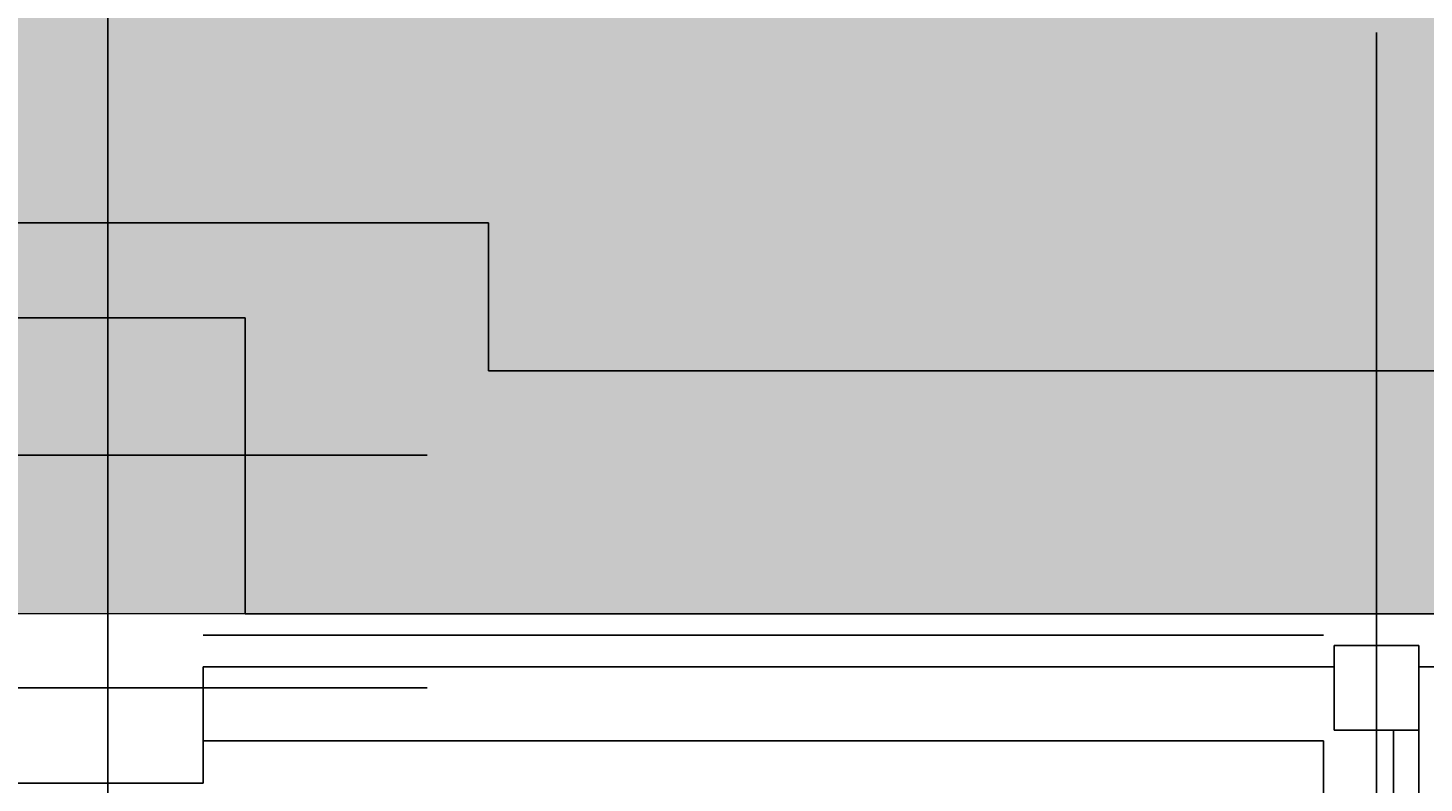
# Model space of a CAD drawing. Header units: centimetres. Extents: x -156440 to 298236, y -263599 to 81430.
# Tile 135 of 170: x 151646 to 158249, y -97682 to -94110. Entities that reach past the tile are written whole.
import ezdxf

# ---------------------------------------------------------------- set-up
doc = ezdxf.new("R2010")
doc.units = ezdxf.units.CM
doc.header["$LTSCALE"] = 50
doc.header["$PDMODE"] = 35
doc.header["$PDSIZE"] = 0.1
doc.linetypes.add('Kondygnacja -2$0$HIDDEN2', pattern=[4.7625, 3.175, -1.5875])
doc.linetypes.add('Osie rzutów$0$DASHDOT2', pattern=[12.7, 6.35, -3.175, 0, -3.175])
doc.layers.get('0').update_dxf_attribs({"color": 8})
doc.layers.get('DEFPOINTS').update_dxf_attribs({"color": 8})
for name, color, linetype, lineweight in [('Kondygnacja -2$0$_SP KORYTA', 8, 'Continuous', 25), ('Kondygnacja -2$0$ARCH_INFO_WYMIARY', 8, 'Continuous', 9), ('Kondygnacja -2$0$RYSUNKOWE_NIEDRUK', 8, 'Continuous', 9)]:
    doc.layers.add(name, color=color, linetype=linetype, lineweight=lineweight)
for name, color, linetype in [('Kondygnacja -2$0$ARCH_FUNDAMENTY_IST', 8, 'Continuous'), ('Kondygnacja -2$0$ARCH_GRUNT', 8, 'Continuous'), ('Kondygnacja -2$0$ARCH_KONSTR_POWYŻEJ RZUTU_IST', 8, 'Kondygnacja -2$0$HIDDEN2'), ('Kondygnacja -2$0$ARCH_MUROWANE_IST', 9, 'Continuous'), ('Kondygnacja -2$0$ARCH_ŻELBET_IST', 9, 'Continuous'), ('Osie rzutów$0$ARCH_INFO_OSIE_IST', 8, 'Osie rzutów$0$DASHDOT2')]:
    doc.layers.add(name, color=color, linetype=linetype)
doc.styles.add('Kondygnacja -2$0$Romans', font='Romans.shx', dxfattribs={"width": 0.7})
doc.dimstyles.new('Kondygnacja -2$0$Wymiary 1-100', dxfattribs={"dimtxt": 12, "dimasz": 10, "dimexe": 5, "dimexo": 0, "dimgap": 4, "dimtad": 1, "dimrnd": 0.5, "dimzin": 12, "dimdsep": 46, "dimtxsty": 'Kondygnacja -2$0$Romans', "dimblk": 'Kondygnacja -2$0$_Oblique', "dimcen": 10, "dimdle": 10, "dimclrt": 55, "dimazin": 0, "dimtfac": 1, "dimtmove": 1, "dimatfit": 3, "dimfxl": 0, "dimtolj": 1, "dimtzin": 0, "dimarcsym": 0})

# ---------------------------------------------------------------- blocks, each defined once
blk = doc.blocks.new('Osie rzutów')
at = {"layer": 'Osie rzutów$0$ARCH_INFO_OSIE_IST', "ltscale": 10}
for p, q in [((7460, 12255), (7460, 15006.6)), ((7460, 12510), (7460, 4623.26)), ((8060, 12510), (8060, 4623.26)), ((4436.04, 12310), (13655, 12310)), ((7460, 12170), (7460, 12230)), ((4436.04, 12200), (13655, 12200)), ((7490, 12200), (7430, 12200))]:
    blk.add_line(p, q, dxfattribs=at)
blk = doc.blocks.new('Kondygnacja -2$0$_Oblique')
at = {"color": 0, "linetype": 'ByBlock', "lineweight": -2}
blk.add_line((-0.5, -0.5), (0.5, 0.5), dxfattribs=at)
blk = doc.blocks.new('*D257')
at = {"layer": 'DEFPOINTS', "color": 0}
for p in [(153784.2, 8869), (153784.2, -130294.6), (150079.2, -130541.8)]:
    blk.add_point(p, dxfattribs=at)
at = {"layer": 'Kondygnacja -2$0$ARCH_INFO_WYMIARY', "color": 0, "lineweight": -2}
for p, q in [((150069.2, -130294.6), (153794.2, -130294.6)), ((150079.2, -130302.6), (150079.2, -130289.6)), ((153784.2, -130286.6), (153784.2, -130299.6))]:
    blk.add_line(p, q, dxfattribs=at)
at = {"layer": 'Kondygnacja -2$0$ARCH_INFO_WYMIARY', "color": 0, "lineweight": -2, "xscale": 10, "yscale": 10, "zscale": 10, "rotation": 180}
blk.add_blockref('Kondygnacja -2$0$_Oblique', (150079.2, -130294.6), dxfattribs=at)
at = {"layer": 'Kondygnacja -2$0$ARCH_INFO_WYMIARY', "color": 0, "lineweight": -2, "xscale": 10, "yscale": 10, "zscale": 10}
blk.add_blockref('Kondygnacja -2$0$_Oblique', (153784.2, -130294.6), dxfattribs=at)
at = {"layer": 'Kondygnacja -2$0$ARCH_INFO_WYMIARY', "color": 55, "insert": (151931.7, -130284.6), "char_height": 12, "attachment_point": 5, "style": 'Kondygnacja -2$0$Romans'}
blk.add_mtext('\\A1;3705', dxfattribs=at)
blk = doc.blocks.new('Kondygnacja -2$0$konstukcja stropu -2')
at = {"layer": 'Kondygnacja -2$0$ARCH_KONSTR_POWYŻEJ RZUTU_IST', "ltscale": 10}
for p, q in [((8035, 12225), (7505, 12225)), ((8035, 12175), (7505, 12175)), ((8035, 12175), (8035, 11625))]:
    blk.add_line(p, q, dxfattribs=at)

msp = doc.modelspace()

# ---------------------------------------------------------------- hatches: boundary and pattern name
at = {"layer": 'Kondygnacja -2$0$ARCH_GRUNT', "linetype": 'Continuous', "lineweight": 5}
h = msp.add_hatch(dxfattribs=at)
h.set_pattern_fill('EARTH', color=256, scale=150.000081, angle=45, style=0)
h.set_pattern_definition([(45, (85935.5, -145231.8), (-1e-09, 1347.039), [952.5, -952.5]), (45, (85682.9, -144979.2), (-1e-09, 1347.039), [952.5, -952.5]), (45, (85430.3, -144726.6), (-1e-09, 1347.039), [952.5, -952.5]), (135, (85430.3, -144558.25), (-1347.039, -1e-09), [952.5, -952.5]), (135, (85682.9, -144305.7), (-1347.039, -1e-09), [952.5, -952.5]), (135, (85935.5, -144053.1), (-1347.039, -1e-09), [952.5, -952.5])])
h.paths.add_polyline_path([(212884.241, -145231.769), (212884.241, -130941.769), (218734.241, -130941.769), (218734.241, -120371.769), (164884.241, -120371.769), (164884.241, -97031.769), (164884.241, -96881.769), (100649.367, -96881.769), (88763.907, -108767.229), (85935.48, -105938.802), (98992.513, -92881.769), (168884.241, -92881.769), (168884.241, -97031.769), (168884.241, -116371.769), (222734.241, -116371.769), (222734.241, -134941.769), (216884.241, -134941.769), (216884.241, -145231.769)])

# ---------------------------------------------------------------- linework, layer by layer
at = {"layer": 'Kondygnacja -2$0$ARCH_FUNDAMENTY_IST'}
for p, q in [((150224.241, -95031.769, -3480), (152024.241, -95031.769, -3480)), ((153824.241, -95031.769, -3480), (152024.241, -95031.769, -3480)), ((153824.241, -95731.769, -3480), (153824.241, -95031.769, -3480)), ((153824.241, -95731.769, -3480), (162224.241, -95731.769, -3480))]:
    msp.add_line(p, q, dxfattribs=at)
at = {"layer": 'Kondygnacja -2$0$ARCH_MUROWANE_IST', "ltscale": 4}
for p, q in [((158104.241, -97431.769, -3480), (158104.241, -103031.769, -3480)), ((158224.241, -97431.769, -3480), (158224.241, -117731.717, -3480))]:
    msp.add_line(p, q, dxfattribs=at)
at = {"layer": 'Kondygnacja -2$0$ARCH_ŻELBET_IST', "ltscale": 4}
for p, q in [((151374.241, -95481.769, -3480), (152674.241, -95481.769, -3480)), ((152674.241, -95481.769, -3480), (152674.241, -96881.769, -3480)), ((152674.241, -96881.769, -3480), (163374.241, -96881.769, -3480)), ((152474.241, -97681.769, -3480), (152474.241, -97131.769, -3480)), ((152474.241, -97131.769, -3480), (157824.241, -97131.769, -3480)), ((158224.241, -97131.769, -3480), (163574.241, -97131.769, -3480)), ((151574.241, -97681.769, -3480), (152474.241, -97681.769, -3480))]:
    msp.add_line(p, q, dxfattribs=at)
at = {"layer": 'Kondygnacja -2$0$ARCH_ŻELBET_IST', "ltscale": 4, "elevation": -3480}
msp.add_lwpolyline([(157824.241, -97431.769), (158224.241, -97431.769), (158224.241, -97031.769), (157824.241, -97031.769)], close=True, dxfattribs=at)
at = {"layer": 'Kondygnacja -2$0$RYSUNKOWE_NIEDRUK', "linetype": 'Continuous', "lineweight": 5, "elevation": -3480}
msp.add_lwpolyline([(212884.241, -145231.769), (212884.241, -130941.769), (218734.241, -130941.769), (218734.241, -120371.769), (164884.241, -120371.769), (164884.241, -97031.769), (164884.241, -96881.769), (100649.367, -96881.769), (88763.907, -108767.229), (85935.48, -105938.802), (98992.513, -92881.769), (168884.241, -92881.769), (168884.241, -97031.769), (168884.241, -116371.769), (222734.241, -116371.769), (222734.241, -134941.769), (216884.241, -134941.769), (216884.241, -145231.769)], close=True, dxfattribs=at)

# ---------------------------------------------------------------- block references
at = {"layer": 'Kondygnacja -2$0$_SP KORYTA', "xscale": 10, "yscale": 10, "zscale": 10}
msp.add_blockref('Kondygnacja -2$0$konstukcja stropu -2', (77424.241, -219231.769, -3480), dxfattribs=at)
at = {"layer": 'Osie rzutów$0$ARCH_INFO_OSIE_IST', "xscale": 10, "yscale": 10, "zscale": 10}
msp.add_blockref('Osie rzutów', (77424.241, -219231.769), dxfattribs=at)

# ---------------------------------------------------------------- dimensions: what is measured, and where the dimension line sits
at = {"layer": 'Kondygnacja -2$0$ARCH_INFO_WYMIARY'}
dim = msp.add_linear_dim(base=(153784.241, -130294.603, -3480), p1=(150079.241, -130541.769, -3480), p2=(153784.241, 8869, -3480), dimstyle='Kondygnacja -2$0$Wymiary 1-100', dxfattribs=at)
dim.commit()
dim.dimension.update_dxf_attribs({"geometry": '*D257', "text_midpoint": (151931.741, -130284.603, -3480)})

doc.saveas('drawing.dxf')
